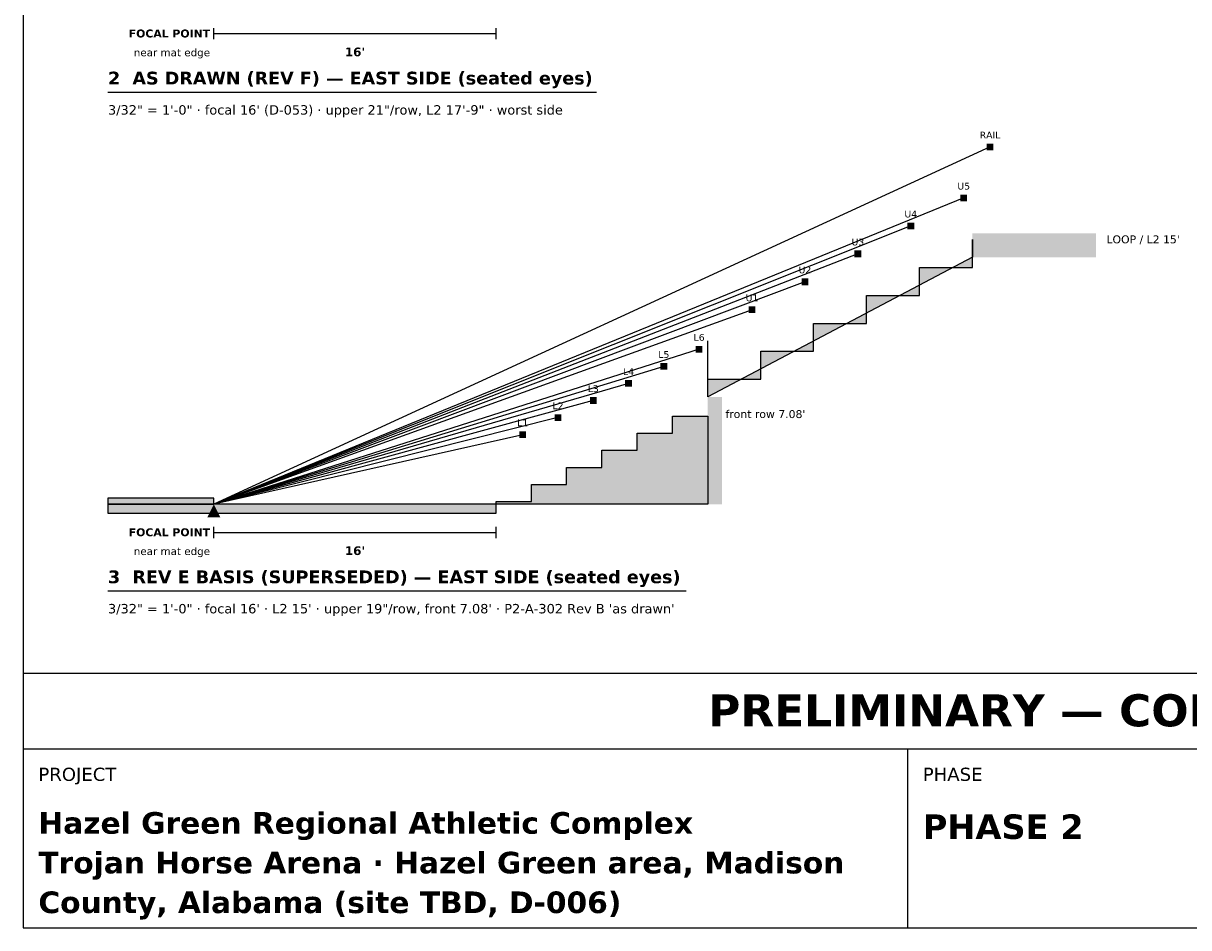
# Model space of a CAD drawing. Header units: inches. Extents: x 0.5 to 16.5, y 0.5 to 10.5.
# Tile 1 of 4: x 0.5 to 6.7, y 0.5 to 5.3. Entities that reach past the tile are written whole.
import ezdxf
from ezdxf.enums import TextEntityAlignment as Align

# ---------------------------------------------------------------- set-up
doc = ezdxf.new("R2010")
doc.units = ezdxf.units.IN
doc.header["$MEASUREMENT"] = 0
for name, color, linetype in [('A-ANNO-TEXT', 7, 'Continuous'), ('A-SITE-CUTL', 7, 'Continuous'), ('A-SITE-FILL', 7, 'Continuous'), ('A-SITE-IDEN', 7, 'Continuous'), ('A-SITE-SLIN', 7, 'Continuous'), ('G-ANNO-TTLB', 7, 'Continuous')]:
    doc.layers.add(name, color=color, linetype=linetype)
doc.styles.add('KS-BOLD', font='DejaVuSans-Bold.ttf')
doc.styles.add('KS-REG', font='DejaVuSans.ttf')

msp = doc.modelspace()

# ---------------------------------------------------------------- hatches: boundary and pattern name
at = {"layer": 'A-SITE-CUTL', "true_color": 0xa7b3c3}
msp.add_hatch(color=7, dxfattribs=at).paths.add_polyline_path([(4.1375, 3.4141), (4.4187, 3.4141), (4.4187, 3.5625), (4.7, 3.5625), (4.7, 3.7109), (4.9812, 3.7109), (4.9812, 3.8594), (5.2625, 3.8594), (5.2625, 4.0078), (5.5437, 4.0078), (5.5437, 4.1562), (5.5437, 4.0625), (4.1375, 3.3203)])
at = {"layer": 'A-SITE-CUTL', "true_color": 0x3c3c3c}
for points in [[(5.5437, 4.0625), (6.2, 4.0625), (6.2, 4.1562), (5.5437, 4.1562)], [(4.1375, 2.75), (4.2125, 2.75), (4.2125, 3.3203), (4.1375, 3.3203)]]:
    msp.add_hatch(color=7, dxfattribs=at).paths.add_polyline_path(points)
at = {"layer": 'A-SITE-CUTL', "true_color": 0xd88a8a}
msp.add_hatch(color=7, dxfattribs=at).paths.add_polyline_path([(3.0125, 2.75), (3.0125, 2.7641), (3.2, 2.7641), (3.2, 2.8549), (3.3875, 2.8549), (3.3875, 2.9457), (3.575, 2.9457), (3.575, 3.0365), (3.7625, 3.0365), (3.7625, 3.1273), (3.95, 3.1273), (3.95, 3.2182), (4.1375, 3.2182), (4.1375, 2.75)])
at = {"layer": 'A-SITE-FILL', "true_color": 0xc8693a}
msp.add_hatch(color=7, dxfattribs=at).paths.add_polyline_path([(5.5437, 4.1562), (6.2, 4.1562), (6.2, 4.1891), (5.5437, 4.1891)])
at = {"layer": 'A-SITE-FILL', "true_color": 0xc9a227}
msp.add_hatch(color=7, dxfattribs=at).paths.add_polyline_path([(0.95, 2.75), (1.5125, 2.75), (1.5125, 2.7828), (0.95, 2.7828)])
at = {"layer": 'A-SITE-FILL', "true_color": 0xd9b77e}
msp.add_hatch(color=7, dxfattribs=at).paths.add_polyline_path([(0.95, 2.7031), (3.0125, 2.7031), (3.0125, 2.75), (0.95, 2.75)])
at = {"layer": 'A-SITE-SLIN', "true_color": 0x2b2b2b}
for points in [[(5.6195, 4.6304), (5.6555, 4.6304), (5.6555, 4.6664), (5.6195, 4.6664)], [(5.4796, 4.3589), (5.5156, 4.3589), (5.5156, 4.3949), (5.4796, 4.3949)], [(5.1983, 4.2105), (5.2343, 4.2105), (5.2343, 4.2465), (5.1983, 4.2465)], [(4.9171, 4.062), (4.9531, 4.062), (4.9531, 4.098), (4.9171, 4.098)], [(4.6359, 3.9136), (4.6719, 3.9136), (4.6719, 3.9496), (4.6359, 3.9496)], [(4.3546, 3.7652), (4.3906, 3.7652), (4.3906, 3.8012), (4.3546, 3.8012)], [(4.0734, 3.5552), (4.1094, 3.5552), (4.1094, 3.5912), (4.0734, 3.5912)], [(3.8859, 3.4644), (3.9219, 3.4644), (3.9219, 3.5004), (3.8859, 3.5004)], [(3.6984, 3.3736), (3.7344, 3.3736), (3.7344, 3.4096), (3.6984, 3.4096)], [(3.5109, 3.2827), (3.5469, 3.2827), (3.5469, 3.3187), (3.5109, 3.3187)], [(3.3234, 3.1919), (3.3594, 3.1919), (3.3594, 3.2279), (3.3234, 3.2279)], [(3.1359, 3.1011), (3.1719, 3.1011), (3.1719, 3.1371), (3.1359, 3.1371)]]:
    msp.add_hatch(color=7, dxfattribs=at).paths.add_polyline_path(points)
at = {"layer": 'A-SITE-SLIN', "true_color": 0xcc0000}
msp.add_hatch(color=7, dxfattribs=at).paths.add_polyline_path([(1.4775, 2.68), (1.5475, 2.68), (1.5125, 2.75)])

# ---------------------------------------------------------------- linework, layer by layer
at = {"layer": 'A-ANNO-TEXT'}
for p, q in [((0.95, 4.94), (3.5455, 4.94)), ((0.95, 2.29), (4.0224, 2.29))]:
    msp.add_line(p, q, dxfattribs=at)
at = {"layer": 'A-SITE-CUTL'}
msp.add_line((4.1375, 3.4141), (4.1375, 3.6172), dxfattribs=at)
for points in [[(4.1375, 3.4141), (4.4187, 3.4141), (4.4187, 3.5625), (4.7, 3.5625), (4.7, 3.7109), (4.9812, 3.7109), (4.9812, 3.8594), (5.2625, 3.8594), (5.2625, 4.0078), (5.5437, 4.0078), (5.5437, 4.1562), (5.5437, 4.0625), (4.1375, 3.3203)], [(3.0125, 2.75), (3.0125, 2.7641), (3.2, 2.7641), (3.2, 2.8549), (3.3875, 2.8549), (3.3875, 2.9457), (3.575, 2.9457), (3.575, 3.0365), (3.7625, 3.0365), (3.7625, 3.1273), (3.95, 3.1273), (3.95, 3.2182), (4.1375, 3.2182), (4.1375, 2.75)]]:
    msp.add_lwpolyline(points, close=True, dxfattribs=at)
at = {"layer": 'A-SITE-FILL'}
for points in [[(0.95, 2.75), (1.5125, 2.75), (1.5125, 2.7828), (0.95, 2.7828)], [(0.95, 2.7031), (3.0125, 2.7031), (3.0125, 2.75), (0.95, 2.75)]]:
    msp.add_lwpolyline(points, close=True, dxfattribs=at)
at = {"layer": 'A-SITE-IDEN'}
for p, q in [((1.5125, 5.22), (1.5125, 5.28)), ((3.0125, 5.22), (3.0125, 5.28)), ((1.5125, 5.25), (3.0125, 5.25)), ((1.5125, 2.57), (1.5125, 2.63)), ((3.0125, 2.57), (3.0125, 2.63)), ((1.5125, 2.6), (3.0125, 2.6))]:
    msp.add_line(p, q, dxfattribs=at)
at = {"layer": 'A-SITE-SLIN'}
for p in [(5.6375, 4.6484), (5.4976, 4.3769), (5.2163, 4.2285), (4.9351, 4.08), (4.6539, 3.9316), (4.3726, 3.7832), (4.0914, 3.5732), (3.9039, 3.4824), (3.7164, 3.3916), (3.5289, 3.3007), (3.3414, 3.2099), (3.1539, 3.1191)]:
    msp.add_line(p, (1.5125, 2.75), dxfattribs=at)
at = {"layer": 'G-ANNO-TTLB'}
for p, q in [((0.5, 1.45), (16.5, 1.45)), ((5.2, 0.5), (5.2, 1.45))]:
    msp.add_line(p, q, dxfattribs=at)
for points in [[(0.5, 0.5), (16.5, 0.5), (16.5, 10.5), (0.5, 10.5)], [(0.5, 1.45), (16.5, 1.45), (16.5, 1.85), (0.5, 1.85)]]:
    msp.add_lwpolyline(points, close=True, dxfattribs=at)

# ---------------------------------------------------------------- texts
at = {"layer": 'A-SITE-IDEN'}
for s, height, style, p in [('FOCAL POINT', 0.042, 'KS-BOLD', (1.4925, 5.23)), ('near mat edge', 0.04, 'KS-REG', (1.4925, 5.13)), ('FOCAL POINT', 0.042, 'KS-BOLD', (1.4925, 2.58)), ('near mat edge', 0.04, 'KS-REG', (1.4925, 2.48))]:
    msp.add_text(s, height=height, dxfattribs=dict(at, style=style)).set_placement(p, align=Align.RIGHT)
for s, height, style, p in [("16'", 0.046, 'KS-BOLD', (2.2625, 5.13)), ('RAIL', 0.036, 'KS-REG', (5.6375, 4.6934)), ('U5', 0.036, 'KS-REG', (5.4976, 4.4219)), ('U4', 0.036, 'KS-REG', (5.2163, 4.2735)), ('U3', 0.036, 'KS-REG', (4.9351, 4.125)), ('U2', 0.036, 'KS-REG', (4.6539, 3.9766)), ('U1', 0.036, 'KS-REG', (4.3726, 3.8282)), ('L6', 0.036, 'KS-REG', (4.0914, 3.6182)), ('L5', 0.036, 'KS-REG', (3.9039, 3.5274)), ('L4', 0.036, 'KS-REG', (3.7164, 3.4366)), ('L3', 0.036, 'KS-REG', (3.5289, 3.3457)), ('L2', 0.036, 'KS-REG', (3.3414, 3.2549)), ('L1', 0.036, 'KS-REG', (3.1539, 3.1641)), ("16'", 0.046, 'KS-BOLD', (2.2625, 2.48))]:
    msp.add_text(s, height=height, dxfattribs=dict(at, style=style)).set_placement(p, align=Align.CENTER)
for s, height, style, p in [('2  AS DRAWN (REV F) — EAST SIDE (seated eyes)', 0.068, 'KS-BOLD', (0.95, 4.98)), ('3/32" = 1\'-0" · focal 16\' (D-053) · upper 21"/row, L2 17\'-9" · worst side', 0.05, 'KS-REG', (0.95, 4.82)), ("LOOP / L2 15'", 0.042, 'KS-REG', (6.2562, 4.1362)), ("front row 7.08'", 0.042, 'KS-REG', (4.2312, 3.2078)), ('3  REV E BASIS (SUPERSEDED) — EAST SIDE (seated eyes)', 0.068, 'KS-BOLD', (0.95, 2.33)), ('3/32" = 1\'-0" · focal 16\' · L2 15\' · upper 19"/row, front 7.08\' · P2-A-302 Rev B \'as drawn\'', 0.05, 'KS-REG', (0.95, 2.17))]:
    msp.add_text(s, height=height, dxfattribs=dict(at, style=style)).set_placement(p)
at = {"layer": 'G-ANNO-TTLB', "style": 'KS-BOLD'}
msp.add_text('PRELIMINARY — CONCEPTUAL DESIGN — NOT FOR CONSTRUCTION', height=0.17, dxfattribs=at).set_placement((8.5, 1.57), align=Align.CENTER)
at = {"layer": 'G-ANNO-TTLB'}
for s, height, style, p in [('PROJECT', 0.07, 'KS-REG', (0.58, 1.28)), ('PHASE', 0.07, 'KS-REG', (5.28, 1.28)), ('Hazel Green Regional Athletic Complex', 0.115, 'KS-BOLD', (0.58, 0.9992)), ('PHASE 2', 0.13, 'KS-BOLD', (5.28, 0.9717)), ('Trojan Horse Arena · Hazel Green area, Madison', 0.115, 'KS-BOLD', (0.58, 0.7883)), ('County, Alabama (site TBD, D-006)', 0.115, 'KS-BOLD', (0.58, 0.5775))]:
    msp.add_text(s, height=height, dxfattribs=dict(at, style=style)).set_placement(p)

doc.saveas('drawing.dxf')
